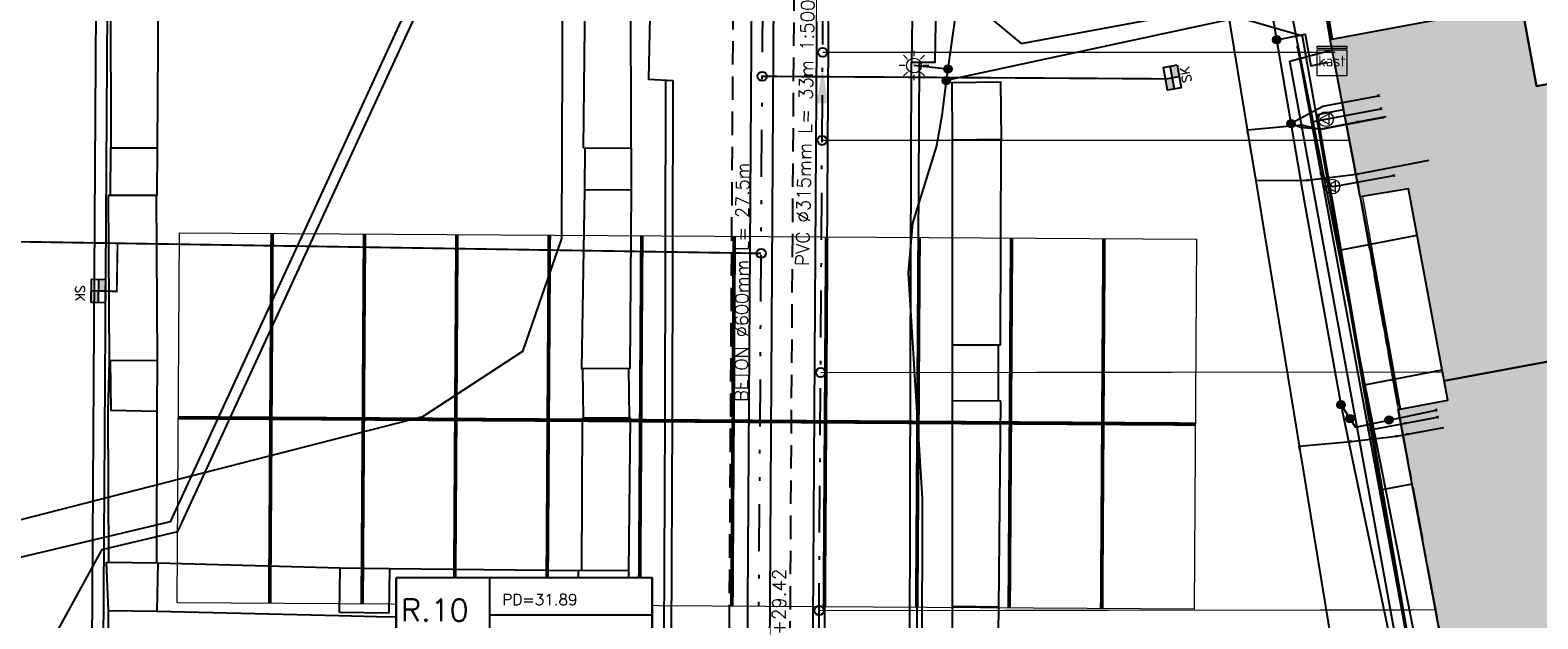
# Model space of a CAD drawing. Header units: metres. Extents: x 202952 to 203755, y 348959 to 349702.
# Tile 52 of 91: x 203338 to 203379, y 349390 to 349406. Entities that reach past the tile are written whole.
import ezdxf
from ezdxf.enums import TextEntityAlignment as Align

# ---------------------------------------------------------------- set-up
doc = ezdxf.new("R2010")
doc.units = ezdxf.units.M
for name, pattern in [('1-200 CENTER', [4.28625, 2.8575, -0.47625, 0.47625, -0.47625]), ('1-200 DASHDOT', [2.54, 1.27, -0.635, 0, -0.635]), ('1-200 DIVIDE', [3.175, 1.27, -0.635, 0, -0.635, 0, -0.635]), ('1-200 HIDDEN', [0.9525, 0.635, -0.3175]), ('PH 1-1 STREEP', [2, 1, -1])]:
    doc.linetypes.add(name, pattern=pattern)
for name, color, linetype in [('bgt.onbegroeidterreindeel', 252, 'Continuous'), ('PH-BEST-BEBOUWING', 1, 'Continuous'), ('PH-BEST-BEBOUWING-ARCERING', 254, 'Continuous'), ('PH-BEST-KADASTRALE-GRENS', 240, '1-200 CENTER'), ('PH-BEST-KL-DATA_KPN', 12, '1-200 TELEFONIE-KPN'), ('PH-BEST-KL-DATA_ZIGGO BV', 12, '1-200 ZIGGO'), ('PH-BEST-KL-GAS_HOGEDRUK_ENEXIS', 12, '1-200 GASLEIDING HOGE DRUK'), ('PH-BEST-KL-GAS_LAGEDRUK_ENEXIS', 12, '1-200 GASLEIDING LAGE DRUK'), ('PH-BEST-KL-LAAGSPANNING-ENEXIS', 12, '1-200 LAAGSPANNING'), ('PH-BEST-KL-WATER-WML', 12, '1-200 WML'), ('PH-BEST-KL-WATER-WML-buiten gebruik', 11, '1-200 WML'), ('PH-INM-KANTVERHARDING', 253, 'Continuous'), ('PH-NIEUW-AFSCHEIDING MATERIAAL PARKEERVAK', 115, 'PH 1-1 STREEP'), ('PH-NIEUW-BAND-20-30', 115, 'Continuous'), ('PH-RIO-HUISAANSLUITING-DWA', 210, '1-200 DASHDOT'), ('PH-RIO-KOLK', 240, 'Continuous'), ('PH-RIO-KOLKAANSLUITING', 150, '1-200 HIDDEN'), ('PH-RIO-STRENG-DWA', 240, '1-200 DASHDOT'), ('PH-RIO-STRENG-INFILTRATIE', 8, '1-200 HIDDEN'), ('PH-RIO-STRENG-IT', 150, '1-200 DIVIDE'), ('PH-RIO-TEKST', 7, 'Continuous'), ('PH-RIO-TEKST-DWA-PUTTENSTAAT', 7, 'Continuous'), ('PH-RIO-VLOEIVLAKHOOGTE', 7, 'Continuous')]:
    doc.layers.add(name, color=color, linetype=linetype)
for name, color, linetype, lineweight in [('PH-NIEUW-AFSCHEIDING PARKEERVAK MAATVOERING', 115, 'Continuous', 5), ('PH-NIEUW-OPSLUITBAND-10', 115, 'Continuous', 18), ('PH-NIEUW-OPSLUITBAND-6', 115, 'Continuous', 30)]:
    doc.layers.add(name, color=color, linetype=linetype, lineweight=lineweight)
doc.styles.add('NLCS-ISO', font='txt')
doc.styles.add('ROMANS', font='romans.shx')
doc.linetypes.add('1-200 GASLEIDING HOGE DRUK', pattern='A,1.5,-0.6,["GAS HD",ROMANS,S=0.24,R=0,X=-0.5,Y=-0.12],-1.1', length=3.2)
doc.linetypes.add('1-200 GASLEIDING LAGE DRUK', pattern='A,1.5,-0.6,["GAS LD",ROMANS,S=0.24,R=0,X=-0.5,Y=-0.12],-1', length=3.1)
doc.linetypes.add('1-200 LAAGSPANNING', pattern='A,1.5,-0.6,["LS",ROMANS,S=0.24,R=0,X=-0.45,Y=-0.12],-0.05', length=2.15)
doc.linetypes.add('1-200 TELEFONIE-KPN', pattern='A,1.5,-0.6,["KPN",ROMANS,S=0.24,R=0,X=-0.5,Y=-0.12],-0.3', length=2.4)
doc.linetypes.add('1-200 WML', pattern='A,1.5,-0.6,["WML",ROMANS,S=0.24,R=0,X=-0.5,Y=-0.12],-0.3', length=2.4)
doc.linetypes.add('1-200 ZIGGO', pattern='A,1.5,-0.6,["ZIGGO",ROMANS,S=0.24,R=0,X=-0.5,Y=-0.12],-0.65', length=2.75)

# ---------------------------------------------------------------- blocks, each defined once
blk = doc.blocks.new('SKL-WTB_HULP_KAST-SO')
at = {"color": 0, "linetype": 'ByBlock', "lineweight": 18}
for points in [[(-2, 2), (2, 2), (2, 1.68), (-2, 1.68)], [(-2, 1.52), (2, 1.52), (2, -2), (-2, -2)]]:
    blk.add_lwpolyline(points, close=True, dxfattribs=at)
at = {"color": 0, "linetype": 'ByBlock', "lineweight": 18, "style": 'NLCS-ISO'}
blk.add_text('kast', height=1.5, dxfattribs=at).set_placement((0, 0), align=Align.MIDDLE_CENTER)
at = {"color": 0, "linetype": 'ByBlock', "lineweight": 18, "style": 'NLCS-ISO', "flags": 1}
for tag, p in [('TYPE', (2.5, 0)), ('OMSCHRIJVING', (2.5, -3)), ('LABEL', (2.5, -1.5))]:
    blk.add_attdef(tag, p, '', height=1, dxfattribs=at)
blk = doc.blocks.new('SKL-WTB_HULP_MOF-SO')
at = {"linetype": 'ByBlock', "lineweight": 18}
h = blk.add_hatch(color=0, dxfattribs=at)
h.dxf.hatch_style = 1
h.paths.add_polyline_path([(-0.5625, 0, 1), (0.5625, 0, 1)])
at = {"color": 0, "linetype": 'ByBlock', "lineweight": 18}
blk.add_circle((0, 0), 0.5625, dxfattribs=at)
at = {"color": 0, "linetype": 'ByBlock', "lineweight": 18, "style": 'NLCS-ISO', "flags": 1}
for tag, p in [('TYPE', (1.5, 0)), ('OMSCHRIJVING', (1.5, -3)), ('LABEL', (1.5, -1.5))]:
    blk.add_attdef(tag, p, '', height=1, dxfattribs=at)
blk = doc.blocks.new('SKL-WTB_HULP_OVERIG-SO')
at = {"color": 0, "linetype": 'ByBlock', "lineweight": 18}
for points in [[(-0.14, 0.14), (0.14, -0.14)], [(0.14, 0.14), (-0.14, -0.14)]]:
    blk.add_lwpolyline(points, dxfattribs=at)
at = {"color": 0, "linetype": 'ByBlock', "lineweight": 18, "style": 'NLCS-ISO', "flags": 1}
for tag, p in [('TYPE', (1.5, 0)), ('OMSCHRIJVING', (1.5, -3)), ('LABEL', (1.5, -1.5))]:
    blk.add_attdef(tag, p, '', height=1, dxfattribs=at)
blk = doc.blocks.new('SKL-ET_OV_LICHTMAST-SO')
at = {"color": 0, "linetype": 'ByBlock', "lineweight": 18}
for points in [[(-1.25, 0), (-2, 0)], [(-1.41, 1.41), (-0.88, 0.88)], [(0, 2), (0, 1.25)], [(0.88, 0.88), (1.41, 1.41)], [(2, 0), (1.25, 0)], [(-1.41, -1.41), (-0.88, -0.88)], [(0, -1.25), (0, -2)], [(0.88, -0.88), (1.41, -1.41)]]:
    blk.add_lwpolyline(points, dxfattribs=at)
blk.add_circle((0, 0), 1, dxfattribs=at)
blk = doc.blocks.new('SKL-WTB_HULP_VERLOOP-SO')
at = {"color": 0, "linetype": 'ByBlock', "lineweight": 18}
for points in [[(0.44, 0.72), (-0.88, 0)], [(0.44, -0.72), (-0.88, 0)], [(0.44, -0.72), (0.44, 0.72)]]:
    blk.add_lwpolyline(points, dxfattribs=at)
blk.add_circle((0, 0), 1, dxfattribs=at)
at = {"color": 0, "linetype": 'ByBlock', "lineweight": 18, "style": 'NLCS-ISO', "flags": 1}
for tag, p in [('TYPE', (1.5, 0)), ('OMSCHRIJVING', (1.5, -3)), ('LABEL', (1.5, -1.5))]:
    blk.add_attdef(tag, p, '', height=1, dxfattribs=at)
blk = doc.blocks.new('Materialisatie')
blk.add_solid([(-1.04, 0.173), (-1.04, -0.173), (0, 0)])
at = {"style": 'ROMANS'}
blk.add_attdef('MATERIALISATIE', (-2.631, 0.657), '', height=0.4, dxfattribs=at)
blk = doc.blocks.new('*U30')
at = {"style": 'ROMANS'}
blk.add_attdef('VV', (0, 0), '', height=0.4, dxfattribs=at)
blk = doc.blocks.new('*U32')
for p, q in [((6.928, 1), (6.928, -1)), ((0, 0), (0, -1))]:
    blk.add_line(p, q)
blk.add_lwpolyline([(0, 2), (6.928, 2), (6.928, -1), (0, -1)], close=True)
blk.add_wipeout([(0, 2), (6.928, 2), (6.928, -1), (0, -1)])
for p, q in [((2.528, 2), (2.528, 0)), ((2.528, 1), (6.928, 1)), ((2.528, 0), (6.928, 0)), ((0, -1), (6.928, -1))]:
    blk.add_line(p, q)
blk.add_lwpolyline([(0, 2), (0, 0), (6.928, 0), (6.928, 2)], close=True)
at = {"style": 'ROMANS'}
for tag, p, height in [('P.NR', (0.139, 0.828), 0.6), ('PD', (2.877, 1.265), 0.3), ('BOB', (2.877, 0.265), 0.3), ('INW.AFM.', (0.338, -0.643), 0.3)]:
    blk.add_attdef(tag, p, '', height=height, dxfattribs=at)
blk = doc.blocks.new('*U56')
h = blk.add_hatch(color=256)
h.paths.add_polyline_path([(0, 0.374), (-0.315, 0.374), (-0.315, 0.187), (0, 0.187)])
h.paths.add_polyline_path([(0, 0.187), (0, 0), (0.315, 0), (0.315, 0.187)])
blk.add_lwpolyline([(0.315, 0), (-0.315, 0), (-0.315, 0.374), (0.315, 0.374)], close=True)
for points in [[(-0.315, 0.374), (0, 0.374), (0, 0)], [(-0.315, 0.187), (0.315, 0.187)]]:
    blk.add_lwpolyline(points)
at = {"style": 'ROMANS'}
blk.add_attdef('SK', (-0.201, -0.307), '', height=0.25, dxfattribs=at)
blk = doc.blocks.new('*U60')
h = blk.add_hatch(color=256)
h.paths.add_polyline_path([(0, 0.374), (-0.315, 0.374), (-0.315, 0.187), (0, 0.187)])
h.paths.add_polyline_path([(0, 0.187), (0, 0), (0.315, 0), (0.315, 0.187)])
blk.add_lwpolyline([(0.315, 0), (-0.315, 0), (-0.315, 0.374), (0.315, 0.374)], close=True)
for points in [[(-0.315, 0.374), (0, 0.374), (0, 0)], [(-0.315, 0.187), (0.315, 0.187)]]:
    blk.add_lwpolyline(points)
at = {"style": 'ROMANS'}
blk.add_attdef('SK', (-0.149, -0.428), '', height=0.25, dxfattribs=at)

msp = doc.modelspace()

# ---------------------------------------------------------------- hatches: boundary and pattern name
at = {"layer": 'PH-BEST-BEBOUWING-ARCERING'}
for points in [[(203384.369, 349400.095), (203385.615, 349400.331), (203384.793, 349405.263), (203380.001, 349404.383), (203378.498, 349404.107), (203378.092, 349406.32), (203374.858, 349405.726), (203372.913, 349405.368), (203373.73, 349401.11), (203375.04, 349401.33), (203376.003, 349396.136), (203384.798, 349397.763)], [(203372.914, 349405.368), (203373.731, 349401.11), (203375.041, 349401.33), (203376.004, 349396.136), (203384.799, 349397.763), (203384.37, 349400.095), (203385.616, 349400.331), (203384.794, 349405.263), (203378.499, 349404.107), (203378.093, 349406.32), (203374.859, 349405.726)], [(203386.125, 349390.542), (203384.798, 349397.763), (203376.003, 349396.136), (203376.1, 349395.61), (203374.76, 349395.36), (203376.42, 349386.41), (203381.515, 349387.351), (203381.074, 349389.599)], [(203374.761, 349395.36), (203376.421, 349386.41), (203381.516, 349387.351), (203381.075, 349389.599), (203386.126, 349390.542), (203384.799, 349397.763), (203376.004, 349396.136), (203376.101, 349395.61)]]:
    msp.add_hatch(color=256, dxfattribs=at).paths.add_polyline_path(points)

# ---------------------------------------------------------------- linework, layer by layer
at = {"layer": 'bgt.onbegroeidterreindeel'}
for p, q in [((203378.498, 349404.107), (203378.092, 349406.32)), ((203380.001, 349404.383), (203378.498, 349404.107))]:
    msp.add_line(p, q, dxfattribs=at)
at = {"layer": 'PH-BEST-BEBOUWING'}
for points in [[(203373.73, 349401.11), (203372.913, 349405.368), (203374.858, 349405.726), (203378.092, 349406.32), (203378.498, 349404.107), (203380.001, 349404.383), (203384.793, 349405.263), (203385.615, 349400.331), (203384.369, 349400.095), (203384.798, 349397.763), (203376.003, 349396.136), (203375.04, 349401.33), (203373.73, 349401.11)], [(203374.76, 349395.36), (203376.1, 349395.61), (203376.003, 349396.136), (203384.798, 349397.763), (203386.125, 349390.542), (203381.074, 349389.599), (203381.515, 349387.351), (203376.42, 349386.41), (203374.76, 349395.36)]]:
    msp.add_lwpolyline(points, close=True, dxfattribs=at)
at = {"layer": 'PH-BEST-KADASTRALE-GRENS', "ltscale": 0.5}
msp.add_lwpolyline([(203374.51, 349407.645), (203372.547, 349407.334), (203372.92, 349405.33), (203373.73, 349401.11), (203374.76, 349395.36), (203376.42, 349386.41), (203376.669, 349385.055)], dxfattribs=at)
at = {"layer": 'PH-BEST-KL-DATA_KPN'}
msp.add_lwpolyline([(203376.831, 349367.291), (203377.335, 349369.753), (203377.555, 349371.287), (203377.655, 349372.833), (203377.633, 349374.382), (203377.49, 349375.924), (203377.226, 349377.451), (203376.508, 349382.639), (203370.988, 349410.589), (203369.784, 349418.478), (203369.835, 349418.651), (203369.899, 349418.819), (203369.977, 349418.981), (203370.066, 349419.137)], dxfattribs=at)
at = {"layer": 'PH-BEST-KL-DATA_ZIGGO BV'}
for points in [[(203373.211, 349399.682), (203372.578, 349403.339), (203373.276, 349403.473)], [(203373.211, 349399.682), (203375.272, 349400.078)], [(203373.843, 349396.025), (203373.211, 349399.682)], [(203373.843, 349396.025), (203375.948, 349396.429)], [(203374.333, 349393.194), (203373.843, 349396.025)], [(203374.333, 349393.194), (203375.133, 349393.347)], [(203375.104, 349388.737), (203374.333, 349393.194)]]:
    msp.add_lwpolyline(points, dxfattribs=at)
at = {"layer": 'PH-BEST-KL-GAS_HOGEDRUK_ENEXIS', "color": 11}
msp.add_lwpolyline([(203337.718, 349387.939), (203339.704, 349391.576), (203341.756, 349392.063), (203352.55, 349415.501), (203348.94, 349418.399), (203350.393, 349428.737)], dxfattribs=at)
at = {"layer": 'PH-BEST-KL-GAS_LAGEDRUK_ENEXIS', "color": 11}
msp.add_lwpolyline([(203348.861, 349419.995), (203348.619, 349418.272), (203352.18, 349415.414), (203341.545, 349392.321), (203326.288, 349388.701), (203332.972, 349358.01)], dxfattribs=at)
at = {"layer": 'PH-BEST-KL-GAS_LAGEDRUK_ENEXIS'}
for points in [[(203372.036, 349405.16), (203375.534, 349386.246), (203377.89, 349369.68)], [(203372.801, 349403.212), (203374.291, 349403.494)], [(203372.41, 349403.14), (203372.801, 349403.212)], [(203372.668, 349401.741), (203372.974, 349401.389)], [(203372.974, 349401.389), (203373.26, 349401.436), (203374.048, 349401.578), (203374.637, 349401.691)], [(203373.951, 349394.805), (203374.953, 349394.99)], [(203374.953, 349394.99), (203375.816, 349395.15)]]:
    msp.add_lwpolyline(points, dxfattribs=at)
at = {"layer": 'PH-BEST-KL-LAAGSPANNING-ENEXIS'}
for points in [[(203351.77, 349408.088), (203351.988, 349407.716), (203352.155, 349407.319), (203352.127, 349399.984), (203351.072, 349396.93), (203348.369, 349395.16), (203333.28, 349391.291)], [(203363.846, 349408.296), (203363.899, 349407.99), (203363.651, 349407.703), (203363.316, 349407.526), (203363.055, 349407.283), (203362.915, 349406.955), (203362.536, 349404.253)], [(203371.337, 349406.145), (203362.536, 349404.253)], [(203375.064, 349386.667), (203373.213, 349395.488), (203372.175, 349401.246), (203371.337, 349406.145)], [(203371.472, 349405.357), (203372.244, 349405.509), (203372.393, 349404.654), (203372.807, 349404.744)], [(203362.578, 349404.566), (203361.66, 349404.661)], [(203362.536, 349404.253), (203362.411, 349403.313), (203362.267, 349402.487), (203361.624, 349400.397), (203361.501, 349399.056), (203361.882, 349392.957), (203361.867, 349384.02)], [(203371.86, 349403.09), (203371.878, 349403.108), (203372.719, 349403.559), (203374.223, 349403.846)], [(203371.86, 349403.09), (203372.116, 349402.99), (203372.671, 349402.939), (203374.336, 349403.257)], [(203373.213, 349395.488), (203373.45, 349395.116)], [(203374.508, 349395.075), (203375.78, 349395.345)], [(203373.45, 349395.116), (203373.599, 349394.882), (203374.508, 349395.075)]]:
    msp.add_lwpolyline(points, dxfattribs=at)
at = {"layer": 'PH-BEST-KL-WATER-WML'}
for points in [[(203363.008, 349412.588), (203362.771, 349412.092), (203362.535, 349411.54), (203362.472, 349410.943), (203362.425, 349410.508), (203362.391, 349407.069), (203364.562, 349405.261), (203370.127, 349406.28), (203370.694, 349402.827), (203370.888, 349401.647), (203372.099, 349394.269), (203373.055, 349388.449), (203373.22, 349387.443), (203373.81, 349383.85), (203373.846, 349383.713), (203373.882, 349383.542), (203375.995, 349370.923), (203375.839, 349370.185)], [(203372.63, 349402.938), (203373.661, 349403.135)], [(203373.661, 349403.135), (203374.433, 349403.284)], [(203370.694, 349402.827), (203370.686, 349402.876), (203370.678, 349402.926), (203372.144, 349403.055)], [(203372.144, 349403.055), (203372.63, 349402.938)], [(203373.633, 349401.721), (203375.597, 349402.098)], [(203370.888, 349401.647), (203370.904, 349401.549), (203372.304, 349401.564)], [(203372.304, 349401.564), (203373.633, 349401.721)], [(203373.477, 349394.497), (203374.713, 349394.638)], [(203374.713, 349394.638), (203375.008, 349394.693)], [(203375.008, 349394.693), (203375.991, 349394.875)], [(203372.099, 349394.269), (203372.091, 349394.318), (203372.083, 349394.368), (203373.477, 349394.497)]]:
    msp.add_lwpolyline(points, dxfattribs=at)
at = {"layer": 'PH-BEST-KL-WATER-WML-buiten gebruik'}
msp.add_lwpolyline([(203375.189, 349388.114), (203375.017, 349389.1), (203374.586, 349391.58), (203374.074, 349394.52), (203373.939, 349395.293), (203373.403, 349398.374), (203372.813, 349401.767), (203372.669, 349402.594), (203372.535, 349403.366), (203372.172, 349405.453), (203364.397, 349407.721), (203363.927, 349408.368), (203364.355, 349409.237), (203364.797, 349410.134)], dxfattribs=at)
at = {"layer": 'PH-INM-KANTVERHARDING'}
for p, q in [((203339.926, 349407.033), (203339.938, 349402.439)), ((203341.227, 349407.021), (203341.191, 349402.437)), ((203352.723, 349402.434), (203352.771, 349406.868)), ((203361.624, 349406.884), (203361.591, 349404.749)), ((203339.935, 349401.151), (203339.938, 349402.439)), ((203339.938, 349402.439), (203341.191, 349402.437)), ((203341.191, 349402.437), (203341.189, 349401.149)), ((203352.723, 349402.434), (203354.017, 349402.43)), ((203352.763, 349401.298), (203352.766, 349402.434)), ((203354.017, 349402.43), (203354.014, 349401.295)), ((203363.997, 349397.105), (203364.021, 349402.658)), ((203339.87, 349401.151), (203339.894, 349396.68)), ((203341.189, 349401.149), (203339.87, 349401.151)), ((203354.014, 349401.295), (203352.763, 349401.298)), ((203362.7, 349395.592), (203362.706, 349397.11)), ((203362.706, 349397.11), (203363.997, 349397.105)), ((203363.942, 349397.105), (203363.937, 349395.587)), ((203339.894, 349396.68), (203339.859, 349395.293)), ((203352.723, 349395.123), (203352.71, 349396.461)), ((203353.945, 349396.473), (203353.958, 349395.135)), ((203364.012, 349395.587), (203362.7, 349395.592)), ((203363.953, 349389.992), (203364.012, 349395.587)), ((203352.679, 349391.008), (203352.695, 349395.123)), ((203353.995, 349395.135), (203352.695, 349395.123)), ((203353.953, 349391.002), (203353.995, 349395.135)), ((203339.878, 349389.926), (203339.827, 349391.232)), ((203339.827, 349391.232), (203341.215, 349391.21)), ((203341.215, 349391.21), (203341.184, 349389.91)), ((203346.128, 349389.869), (203346.144, 349391.083)), ((203346.144, 349391.083), (203347.474, 349391.065)), ((203347.474, 349391.065), (203347.458, 349389.851)), ((203341.184, 349389.91), (203346.109, 349389.792)), ((203346.109, 349389.792), (203347.471, 349389.754)), ((203347.458, 349389.851), (203346.128, 349389.869)), ((203347.471, 349389.754), (203352.575, 349389.759))]:
    msp.add_line(p, q, dxfattribs=at)
at = {"layer": 'PH-INM-KANTVERHARDING', "flags": 128}
for points in [[(203354.017, 349402.43), (203354.003, 349406.883)], [(203361.591, 349404.749), (203362.239, 349404.756), (203362.268, 349406.87), (203361.624, 349406.884)], [(203355.165, 349406.413), (203354.524, 349406.396), (203354.481, 349404.29), (203355.14, 349404.258)], [(203364.17, 349376.729), (203376.595, 349376.737), (203375.501, 349384.696), (203374.126, 349392.278), (203371.827, 349404.782), (203372.975, 349405.086)], [(203362.706, 349397.11), (203362.706, 349402.645)], [(203354.014, 349401.295), (203353.976, 349396.473), (203352.676, 349396.46), (203352.763, 349401.298)], [(203374.821, 349395.357), (203373.769, 349400.992)], [(203362.706, 349390.042), (203362.7, 349395.592)], [(203339.859, 349395.293), (203339.873, 349391.232)], [(203341.182, 349395.305), (203341.173, 349391.21)], [(203341.215, 349391.21), (203346.144, 349391.083)], [(203347.474, 349391.065), (203352.58, 349391.008)], [(203333.349, 349382.084), (203339.851, 349383.421), (203339.878, 349389.926), (203341.184, 349389.91)]]:
    msp.add_lwpolyline(points, dxfattribs=at)
for points in [[(203366.319, 349369.963, -0.214736), (203362.722, 349371.564, -0.211559), (203361.53, 349375.26), (203361.539, 349385.028), (203361.57, 349396.553), (203361.591, 349404.749)], [(203355.14, 349404.258), (203355.126, 349395.134), (203355.092, 349389.204, -0.507436), (203354.576, 349388.71), (203353.179, 349388.784, -0.424983), (203352.63, 349389.238)], [(203354.94, 349404.268), (203354.926, 349395.135), (203354.892, 349389.189, -0.536502), (203354.601, 349388.909), (203353.171, 349388.984, -0.439511), (203352.829, 349389.253, -0.231422)]]:
    msp.add_lwpolyline(points, format="xyb", dxfattribs=at)
at = {"layer": 'PH-INM-KANTVERHARDING'}
msp.add_lwpolyline([(203366.364, 349370.164, -0.217373), (203362.872, 349371.697, -0.212145), (203361.73, 349375.249), (203361.739, 349385.028), (203361.77, 349396.552), (203361.809, 349404.751)], format="xyb", dxfattribs=at)
at = {"layer": 'PH-INM-KANTVERHARDING', "flags": 128}
for points in [[(203364.021, 349402.658), (203362.706, 349402.645), (203362.69, 349404.206), (203364.005, 349404.219)], [(203341.194, 349396.687), (203341.182, 349395.305), (203339.947, 349395.33), (203339.932, 349396.693)], [(203352.58, 349391.008), (203352.575, 349389.759), (203353.947, 349389.753), (203353.953, 349391.002)], [(203363.929, 349388.647), (203362.69, 349388.662), (203362.706, 349390.042), (203363.945, 349390.027)]]:
    msp.add_lwpolyline(points, close=True, dxfattribs=at)
at = {"layer": 'PH-INM-KANTVERHARDING'}
msp.add_lwpolyline([(203341.17, 349401.149), (203341.194, 349396.687)], dxfattribs=at)
at = {"layer": 'PH-NIEUW-AFSCHEIDING MATERIAAL PARKEERVAK', "ltscale": 0.2, "transparency": 33554687, "const_width": 0.1}
for points in [[(203344.301, 349400.122), (203344.238, 349390.122)], [(203346.801, 349400.106), (203346.738, 349390.106)], [(203349.3, 349400.09), (203349.238, 349390.09)], [(203351.8, 349400.074), (203351.738, 349390.075)], [(203354.3, 349400.059), (203354.238, 349390.059)], [(203356.8, 349400.043), (203356.738, 349390.043)], [(203359.3, 349400.027), (203359.237, 349390.028)], [(203361.8, 349400.012), (203361.737, 349390.012)], [(203364.3, 349399.996), (203364.237, 349389.996)], [(203366.8, 349399.98), (203366.737, 349389.98)], [(203341.769, 349395.137), (203369.269, 349394.965)]]:
    msp.add_lwpolyline(points, dxfattribs=at)
at = {"layer": 'PH-NIEUW-AFSCHEIDING PARKEERVAK MAATVOERING', "lineweight": 13}
for p, q in [((203341.738, 349390.137), (203341.801, 349400.137)), ((203341.801, 349400.137), (203369.3, 349399.965)), ((203369.3, 349399.965), (203369.237, 349389.965)), ((203369.237, 349389.965), (203341.738, 349390.137))]:
    msp.add_line(p, q, dxfattribs=at)
at = {"layer": 'PH-NIEUW-BAND-20-30'}
for points in [[(203339.557, 349409.1), (203339.376, 349380.328)], [(203339.557, 349409.1), (203339.376, 349380.328)], [(203339.857, 349409.098), (203339.676, 349380.326)]]:
    msp.add_lwpolyline(points, dxfattribs=at)
at = {"layer": 'PH-NIEUW-OPSLUITBAND-10'}
for points in [[(203373.73, 349401.11), (203374.76, 349395.36)], [(203373.789, 349401.121), (203374.819, 349395.371)]]:
    msp.add_lwpolyline(points, dxfattribs=at)
at = {"layer": 'PH-NIEUW-OPSLUITBAND-6'}
for points in [[(203372.913, 349405.368), (203372.6, 349407.342)], [(203372.972, 349405.377), (203372.659, 349407.352)]]:
    msp.add_lwpolyline(points, dxfattribs=at)
at = {"layer": 'PH-RIO-HUISAANSLUITING-DWA', "ltscale": 0.5, "const_width": 0.03}
for points in [[(203359.192, 349405.019), (203369.944, 349405.019)], [(203369.944, 349405.019), (203373.058, 349405.019)], [(203359.177, 349402.637), (203370.353, 349402.637)], [(203370.353, 349402.637), (203373.437, 349402.637)], [(203359.138, 349396.359), (203371.471, 349396.369)], [(203371.471, 349396.369), (203375.959, 349396.372)], [(203359.097, 349389.923), (203372.398, 349389.937)], [(203372.398, 349389.937), (203375.765, 349389.941)]]:
    msp.add_lwpolyline(points, dxfattribs=at)
at = {"layer": 'PH-RIO-HUISAANSLUITING-DWA', "linetype": 'Continuous', "ltscale": 0.5}
for centre in [(203359.192, 349405.019), (203359.177, 349402.637), (203359.138, 349396.359), (203359.097, 349389.923)]:
    msp.add_circle(centre, 0.125, dxfattribs=at)
at = {"layer": 'PH-RIO-KOLKAANSLUITING', "const_width": 0.05}
for points in [[(203368.466, 349404.301), (203357.558, 349404.369)], [(203333.574, 349398.968), (203333.074, 349398.965), (203333.078, 349399.965), (203338.193, 349399.885)], [(203338.193, 349399.885), (203357.528, 349399.581)], [(203339.602, 349398.563), (203340.102, 349398.556), (203340.122, 349399.855)]]:
    msp.add_lwpolyline(points, dxfattribs=at)
at = {"layer": 'PH-RIO-KOLKAANSLUITING', "linetype": 'Continuous'}
for centre in [(203357.558, 349404.369), (203357.528, 349399.581)]:
    msp.add_circle(centre, 0.125, dxfattribs=at)
at = {"layer": 'PH-RIO-STRENG-DWA', "linetype": 'Continuous'}
for points in [[(203358.92, 349386.752), (203359.126, 349419.594)], [(203359.235, 349386.748), (203359.441, 349419.592)]]:
    msp.add_lwpolyline(points, dxfattribs=at)
at = {"layer": 'PH-RIO-STRENG-DWA'}
msp.add_lwpolyline([(203359.077, 349386.75), (203359.284, 349419.593)], dxfattribs=at)
at = {"layer": 'PH-RIO-STRENG-INFILTRATIE'}
for points in [[(203248.359, 349348.113), (203356.549, 349370.396), (203356.813, 349412.341)], [(203358.186, 349368.997), (203358.458, 349412.331)]]:
    msp.add_lwpolyline(points, dxfattribs=at)
at = {"layer": 'PH-RIO-STRENG-IT', "linetype": 'Continuous'}
for p, q in [((203357.156, 349388.154), (203357.309, 349412.438)), ((203357.756, 349388.15), (203357.909, 349412.435))]:
    msp.add_line(p, q, dxfattribs=at)
at = {"layer": 'PH-RIO-STRENG-IT'}
msp.add_line((203357.456, 349388.152), (203357.609, 349412.436), dxfattribs=at)

# ---------------------------------------------------------------- block references
at = {"layer": 'PH-BEST-KL-GAS_LAGEDRUK_ENEXIS', "xscale": 0.2, "yscale": 0.2, "zscale": 0.2}
for name, p in [('SKL-WTB_HULP_OVERIG-SO', (203372.036, 349405.16)), ('SKL-WTB_HULP_OVERIG-SO', (203374.291, 349403.494)), ('SKL-WTB_HULP_OVERIG-SO', (203372.41, 349403.14)), ('SKL-WTB_HULP_OVERIG-SO', (203372.41, 349403.14)), ('SKL-WTB_HULP_VERLOOP-SO', (203372.801, 349403.212)), ('SKL-WTB_HULP_OVERIG-SO', (203372.668, 349401.741)), ('SKL-WTB_HULP_OVERIG-SO', (203372.668, 349401.741)), ('SKL-WTB_HULP_VERLOOP-SO', (203372.974, 349401.389)), ('SKL-WTB_HULP_OVERIG-SO', (203374.637, 349401.691)), ('SKL-WTB_HULP_OVERIG-SO', (203374.953, 349394.99)), ('SKL-WTB_HULP_OVERIG-SO', (203375.816, 349395.15)), ('SKL-WTB_HULP_OVERIG-SO', (203373.951, 349394.805))]:
    msp.add_blockref(name, p, dxfattribs=at)
at = {"layer": 'PH-BEST-KL-LAAGSPANNING-ENEXIS', "xscale": 0.2, "yscale": 0.2, "zscale": 0.2}
for name, p in [('SKL-WTB_HULP_MOF-SO', (203371.472, 349405.357)), ('SKL-WTB_HULP_KAST-SO', (203372.965, 349404.785)), ('SKL-ET_OV_LICHTMAST-SO', (203361.66, 349404.661)), ('SKL-WTB_HULP_OVERIG-SO', (203372.807, 349404.744)), ('SKL-WTB_HULP_MOF-SO', (203362.536, 349404.253)), ('SKL-WTB_HULP_MOF-SO', (203362.578, 349404.566)), ('SKL-WTB_HULP_OVERIG-SO', (203374.223, 349403.846)), ('SKL-WTB_HULP_MOF-SO', (203371.86, 349403.09)), ('SKL-WTB_HULP_OVERIG-SO', (203374.336, 349403.257)), ('SKL-WTB_HULP_MOF-SO', (203373.213, 349395.488)), ('SKL-WTB_HULP_OVERIG-SO', (203375.78, 349395.345)), ('SKL-WTB_HULP_MOF-SO', (203373.45, 349395.116)), ('SKL-WTB_HULP_MOF-SO', (203374.508, 349395.075))]:
    msp.add_blockref(name, p, dxfattribs=at)
at = {"layer": 'PH-BEST-KL-WATER-WML', "xscale": 0.2, "yscale": 0.2, "zscale": 0.2}
for p in [(203372.144, 349403.055), (203373.661, 349403.135), (203372.63, 349402.938), (203372.304, 349401.564), (203373.633, 349401.721), (203373.477, 349394.497), (203374.713, 349394.638), (203375.008, 349394.693)]:
    msp.add_blockref('SKL-WTB_HULP_OVERIG-SO', p, dxfattribs=at)
at = {"layer": 'PH-RIO-KOLK'}
for name, p, rotation in [('*U56', (203368.834, 349404.367), 100.1547989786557), ('*U60', (203339.415, 349398.565), 269.2221849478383)]:
    msp.add_blockref(name, p, dxfattribs=dict(at, rotation=rotation)).add_auto_attribs({'SK': 'SK'})
at = {"layer": 'PH-RIO-TEKST'}
ref = msp.add_blockref('Materialisatie', (203359.189, 349404.577), dxfattribs=dict(at, xscale=0.9000000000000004, yscale=0.9000000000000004, zscale=0.9000000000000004, rotation=89.58098432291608))
ref.add_attrib('MATERIALISATIE', 'PVC %%c315mm L= 33m 1:500', (203358.82, 349399.239), dxfattribs={"layer": '0', "height": 0.36, "rotation": 88.803, "style": 'ROMANS'})
at = {"layer": 'PH-RIO-VLOEIVLAKHOOGTE'}
ref = msp.add_blockref('*U30', (203357.01, 349390.101), dxfattribs=dict(at, xscale=0.9, yscale=0.9, zscale=0.9))
ref.add_attrib('VV', '+29.42', (203358.187, 349389.264), dxfattribs={"layer": '0', "height": 0.36, "rotation": 89.6402, "style": 'ROMANS'})

# ---------------------------------------------------------------- texts
at = {"layer": 'PH-RIO-TEKST', "style": 'ROMANS'}
msp.add_text('BETON %%c600mm L= 27.5m ', height=0.35, rotation=89.6402, dxfattribs=at).set_placement((203357.164, 349395.572))

# ---------------------------------------------------------------- next in the draw order: block references
at = {"layer": 'PH-RIO-TEKST-DWA-PUTTENSTAAT'}
msp.add_blockref('*U32', (203347.654, 349388.806), dxfattribs=at).add_auto_attribs({'P.NR': 'R.10', 'PD': 'PD=31.89', 'BOB': 'BOB=29.42', 'INW.AFM.': 'INW. AFM.1250 X 1250 mm'})

doc.saveas('drawing.dxf')
